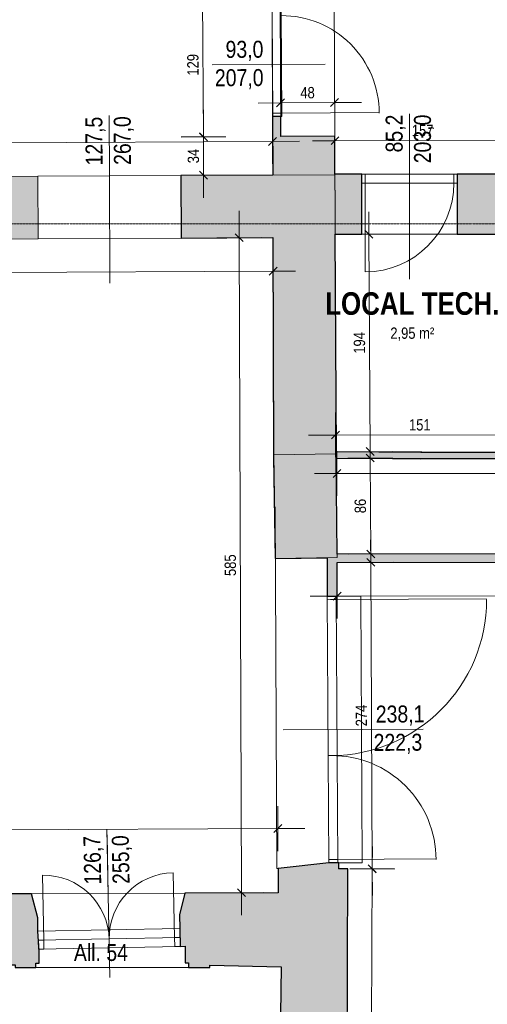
# Model space of a CAD drawing. Extents: x -6068 to 35118, y -17738 to 67348.
# Tile 186 of 243: x 1274 to 1692, y 14153 to 15032. Entities that reach past the tile are written whole.
import ezdxf
from ezdxf.enums import TextEntityAlignment as Align

# ---------------------------------------------------------------- set-up
doc = ezdxf.new("R2010")
doc.units = 0
doc.header["$LTSCALE"] = 15
for name, pattern in [('AXES', [50.8, 31.75, -6.35, 6.35, -6.35]), ('Continua', [0]), ('Cui_CONTINU', [0])]:
    doc.linetypes.add(name, pattern=pattern)
doc.layers.get('0').update_dxf_attribs({"linetype": 'CONTINUOUS'})
doc.layers.get('DEFPOINTS').update_dxf_attribs({"linetype": 'CONTINUOUS'})
for name, color, linetype, lineweight, true_color in [('Baie Architectural - Mesures - NIVEAUX - Style par défaut', 7, 'Continua', 0, 0x000000), ('Baie Architectural - Seuil - NIVEAUX - Style par défaut', 7, 'Continua', 0, 0x000000), ('EDL-Mesures et Cotes', 7, 'Continua', 0, 0xc0c0c0), ('Enveloppe - NIVEAUX - Style par défaut', 7, 'Continua', 0, 0x000000), ('Fenêtre - Cadre - NIVEAUX - Style par défaut', 7, 'Continua', 0, 0x000000), ('Fenêtre - Mesures - NIVEAUX - Style par défaut', 7, 'Continua', 0, 0x000000), ('Fenêtre - Ouvertures - NIVEAUX - Style par défaut', 7, 'Continua', 0, 0x000000), ('Fenêtre - Seuil - NIVEAUX - Style par défaut', 7, 'Continua', 0, 0x000000), ('Pièce - Notes - NIVEAUX - Style par défaut', 7, 'Continua', 0, 0x000000), ('Porte - Cadre - NIVEAUX - Style par défaut', 7, 'Continua', 0, 0x000000), ('Porte - Mesures - NIVEAUX - Style par défaut', 7, 'Continua', 0, 0x000000), ('Porte - Ouvertures - NIVEAUX - Style par défaut', 7, 'Continua', 0, 0x000000), ('Porte - Seuil - NIVEAUX - Style par défaut', 7, 'Continua', 0, 0x000000)]:
    doc.layers.add(name, color=color, linetype=linetype, lineweight=lineweight, true_color=true_color)
for name, color, linetype in [('EDL_RDC murs & cloisons', 5, 'CONTINUOUS'), ('PIS-CONTOURS', 44, 'CONTINUOUS'), ('PIS-coupe', 254, 'CONTINUOUS'), ('PIS-fond de plan', 7, 'Cui_CONTINU')]:
    doc.layers.add(name, color=color, linetype=linetype)
doc.styles.add('Arial Narrow', font='ARIALN.TTF')
doc.styles.add('Arial Narrow Bold', font='ARIALNB.TTF')
doc.styles.add('MtXpl_Arial_Narrow', font='ARIALN.TTF')
doc.styles.add('STYLE_GENERE_1', font='arial.ttf')
doc.dimstyles.new('Côtes (ech cm) PIS', dxfattribs={"dimscale": 0, "dimtxt": 20, "dimasz": 15, "dimexe": 5, "dimexo": 5, "dimgap": 5, "dimtad": 0, "dimtih": 1, "dimtoh": 1, "dimdec": 0, "dimtxsty": 'Arial Narrow', "dimblk": 'ARCHTICK', "dimcen": 0, "dimclrd": 256, "dimclre": 256, "dimclrt": 256, "dimadec": 0, "dimazin": 0, "dimtfac": 1, "dimtdec": 0, "dimtmove": 2, "dimatfit": 3, "dimfxl": 30, "dimfxlon": 1, "dimlwd": 0, "dimarcsym": 0})

# ---------------------------------------------------------------- blocks, each defined once
blk = doc.blocks.new('EDL_RDC_2025 09 17')
at = {"layer": 'EDL_RDC murs & cloisons', "linetype": 'Continuous', "ltscale": 0.08}
h = blk.add_hatch(color=9, dxfattribs=at)
h.dxf.hatch_style = 1
h.paths.add_polyline_path([(1418.32, -810.42), (1418.62, -866.03), (1500.39, -865.59), (1501.16, -1059.71), (1502.6, -1152.24), (1502.64, -1152.24), (1548.81, -1151.49), (1549, -1185.99), (1558, -1185.94), (1557.83, -1155.83), (1778.43, -1155.51), (1778.42, -1148), (1557.82, -1148.33), (1556.92, -1062.6), (2092.34, -1062.78), (2093.61, -1147.55), (1873.42, -1147.87), (1873.43, -1155.37), (2095.88, -1155.04), (2129.75, -1157.17), (2130.75, -1296.73), (2093.81, -1297.01), (2094.21, -1350.84), (2105.09, -1350.76), (2105.04, -1333.49), (2146.32, -1337.19), (2146.32, -1337.6), (2156.82, -1337.66), (2156.83, -1334.66), (2161.33, -1334.66), (2162.4, -1146.32), (2159.9, -1146.3), (2161.63, -865.19), (2164.19, -865.18), (2163.89, -815.18), (2151.35, -815.26), (2151.82, -788.94), (2154.57, -788.94), (2154.53, -770.37), (2151.03, -770.37), (2151.02, -767.37), (2134.02, -767.37), (2132.57, -767.39), (2132.55, -765.48), (2124.05, -765.55), (2094.02, -766.71), (2094.06, -808.57), (2088.67, -808.57), (2088.72, -862.19), (2094.25, -862.18), (2094.71, -1056.52), (1945.35, -1056.73), (1944.79, -862.32), (1993.34, -862.28), (1993.29, -808.66), (1938.13, -808.71), (1938.13, -856.48), (1901.99, -856.51), (1901.99, -862.36), (1938.17, -862.36), (1938.49, -1002.14), (1830.83, -1002.38), (1830.09, -862.42), (1827.99, -862.43), (1827.99, -856.58), (1821.21, -856.58), (1821.21, -862.43), (1822.75, -862.43), (1823.49, -1002.4), (1714.75, -1002.65), (1712.59, -862.53), (1751.21, -862.5), (1751.21, -856.65), (1712.55, -856.68), (1712.51, -808.91), (1665, -808.96), (1665.05, -862.57), (1706.74, -862.54), (1709.75, -1057.57), (1557.28, -1056.86), (1556.1, -862.67), (1579.82, -862.65), (1579.79, -835.84), (1579.78, -817.03), (1579.77, -809.03), (1555.92, -809.05), (1555.73, -775.08), (1507.53, -775.34), (1507.43, -757.37), (1500.14, -757.39), (1500.31, -809.75), (1418.32, -810.18)])
h = blk.add_hatch(color=9, dxfattribs=at)
h.dxf.hatch_style = 1
h.paths.add_polyline_path([(1290.78, -810.86), (1122.83, -811.75), (1123.13, -867.59), (1291.07, -866.7)])
h = blk.add_hatch(color=9, dxfattribs=at)
h.dxf.hatch_style = 1
h.paths.add_polyline_path([(1421.86, -1451.16), (1417.25, -1470.62), (1417.48, -1482.61), (1417.8, -1498.61), (1422.12, -1498.59), (1422.12, -1513.49), (1425.12, -1513.49), (1425.12, -1517.49), (1444.06, -1517.48), (1444.06, -1515.3), (1507.82, -1516.85), (1506.78, -1602.09), (1515.78, -1602.2), (1532.91, -1603.93), (1541.91, -1603.98), (1541.93, -1601.15), (1566.77, -1599.62), (1567.37, -1429.38), (1559.34, -1429.34), (1559.31, -1424.06), (1550.31, -1424.11), (1505.27, -1429.03), (1505.15, -1450.86)])
h = blk.add_hatch(color=9, dxfattribs=at)
h.dxf.hatch_style = 1
h.paths.add_polyline_path([(1220.13, -1451.84), (1217.66, -1478.59), (1217.82, -1486.59), (1221.56, -1517), (1242.99, -1517.09), (1242.98, -1515.1), (1270.27, -1515.09), (1270.27, -1517.57), (1288.93, -1517.56), (1288.93, -1513.56), (1291.92, -1513.55), (1291.92, -1502.55), (1290.79, -1485.14), (1290.55, -1473.14), (1285.12, -1451.62)])
at = {"color": 103, "linetype": 'Continua', "lineweight": 13, "ltscale": 0.1, "true_color": 0x49c386}
for p, q in [((1549, -1185.99), (1558, -1185.94)), ((1550.31, -1424.11), (1549, -1185.99)), ((1558, -1185.94), (1579, -1185.82)), ((1579, -1185.82), (1580.31, -1423.94)), ((1559.31, -1424.06), (1550.31, -1424.11)), ((1580.31, -1423.94), (1559.31, -1424.06))]:
    blk.add_line(p, q, dxfattribs=at)
at = {"layer": 'Baie Architectural - Mesures - NIVEAUX - Style par défaut', "color": 103, "linetype": 'Continua', "lineweight": 13, "ltscale": 0.1, "true_color": 0x49c386}
for p, q in [((1354.55, -810.52), (1354.26, -756.6)), ((1354.55, -810.52), (1355.06, -906.36)), ((1352.35, -1393.89), (1354.98, -1526.36))]:
    blk.add_line(p, q, dxfattribs=at)
at = {"layer": 'Baie Architectural - Seuil - NIVEAUX - Style par défaut', "color": 103, "linetype": 'Continua', "lineweight": 5, "ltscale": 0.1, "true_color": 0x49c386}
for p, q in [((1418.32, -810.18), (1290.78, -810.86)), ((1291.07, -866.7), (1418.62, -866.03)), ((1421.86, -1451.16), (1285.12, -1451.62)), ((1290.79, -1485.14), (1417.48, -1482.61)), ((1288.93, -1517.56), (1425.12, -1517.49))]:
    blk.add_line(p, q, dxfattribs=at)
at = {"layer": 'EDL-Mesures et Cotes', "color": 9, "linetype": 'Continua', "lineweight": 5, "ltscale": 0.1, "true_color": 0xc0c0c0}
for p, q in [((1437.76, -646.71), (1438.47, -775.72)), ((1507.47, -765.34), (1507.25, -725.34)), ((1555.68, -765.08), (1555.46, -725.08)), ((1507.36, -745.34), (1487.36, -745.45)), ((1555.57, -745.08), (1507.36, -745.34)), ((1555.57, -745.08), (1579.57, -744.94)), ((1438.47, -775.58), (1438.39, -751.58)), ((1500.26, -799.75), (1500.05, -759.75)), ((1555.91, -799.05), (1555.87, -759.05)), ((1500.16, -779.75), (605.53, -784.49)), ((1458.47, -775.52), (1418.47, -775.65)), ((1458.47, -775.61), (1418.47, -775.83)), ((1438.47, -775.58), (1438.58, -809.95)), ((1438.47, -775.72), (1438.58, -795.72)), ((1500.16, -779.75), (1524.15, -779.62)), ((1555.89, -779.05), (1535.89, -779.07)), ((1712.48, -778.91), (1555.89, -779.05)), ((1458.58, -809.88), (1418.58, -810.01)), ((1438.58, -809.95), (1438.64, -829.95)), ((1470.5, -865.69), (1470.42, -841.69)), ((1586.21, -862.51), (1586.1, -842.51)), ((1490.5, -865.63), (1450.5, -865.76)), ((1470.5, -865.69), (1472.51, -1450.68)), ((1566.21, -862.62), (1606.21, -862.4)), ((1587.28, -1056.7), (1586.21, -862.51)), ((1500.55, -875.59), (1500.77, -915.59)), ((606.33, -900.33), (1500.66, -895.59)), ((1500.66, -895.59), (1520.66, -895.48)), ((1556.36, -1021.95), (1556.39, -1061.95)), ((1556.38, -1041.95), (1532.38, -1041.97)), ((1556.38, -1041.95), (1706.9, -1041.81)), ((1587.32, -1062.44), (1587.21, -1042.44)), ((1557.71, -1096.39), (1557.65, -1056.39)), ((1567.28, -1056.81), (1607.28, -1056.59)), ((1567.32, -1062.55), (1607.32, -1062.33)), ((1587.28, -1056.7), (1587.42, -1080.7)), ((1587.79, -1148.16), (1587.32, -1062.44)), ((1557.68, -1076.39), (1537.68, -1076.42)), ((2093.51, -1075.61), (1557.68, -1076.39)), ((1587.83, -1155.68), (1587.73, -1135.68)), ((1567.79, -1148.27), (1607.79, -1148.05)), ((1587.79, -1148.16), (1587.92, -1172.16)), ((1567.83, -1155.78), (1607.83, -1155.58)), ((1589.18, -1429.19), (1587.83, -1155.68)), ((1557.84, -1165.83), (1557.9, -1205.83)), ((1557.87, -1185.83), (1533.87, -1185.86)), ((1557.87, -1185.83), (2129.75, -1184.99)), ((1504.99, -1413.49), (1504.82, -1373.5)), ((1504.9, -1393.49), (607.49, -1397.36)), ((1504.9, -1393.49), (1528.9, -1393.39)), ((1589.18, -1429.51), (1589.3, -1409.51)), ((1569.18, -1429.29), (1609.18, -1429.09)), ((1569.18, -1429.39), (1609.18, -1429.62)), ((1587.36, -1751.23), (1589.18, -1429.51)), ((1589.18, -1429.19), (1589.3, -1453.19)), ((1492.51, -1450.61), (1452.51, -1450.75)), ((1472.51, -1450.68), (1472.58, -1470.68))]:
    blk.add_line(p, q, dxfattribs=at)
at = {"layer": 'EDL-Mesures et Cotes', "color": 9, "linetype": 'Continua', "lineweight": 20, "ltscale": 0.1, "true_color": 0xc0c0c0}
for p, q in [((1510.88, -741.79), (1503.84, -748.9)), ((1552.05, -748.63), (1559.08, -741.52)), ((1434.91, -772.21), (1442.02, -779.24)), ((1442.01, -779.11), (1434.92, -772.06)), ((1496.64, -783.3), (1503.67, -776.19)), ((1559.43, -775.52), (1552.36, -782.59)), ((1435.03, -806.42), (1442.13, -813.47)), ((1589.77, -866.02), (1582.66, -858.99)), ((1474.05, -869.22), (1466.95, -862.17)), ((1497.14, -899.14), (1504.18, -892.04)), ((1559.91, -1038.41), (1552.84, -1045.49)), ((1583.73, -1053.18), (1590.84, -1060.21)), ((1590.87, -1065.96), (1583.76, -1058.93)), ((1561.21, -1072.85), (1554.15, -1079.93)), ((1584.23, -1144.64), (1591.34, -1151.68)), ((1591.38, -1159.19), (1584.27, -1152.16)), ((1561.4, -1182.29), (1554.34, -1189.37)), ((1501.38, -1397.05), (1508.42, -1389.94)), ((1585.63, -1425.67), (1592.74, -1432.71)), ((1592.7, -1433.06), (1585.67, -1425.95)), ((1468.96, -1447.16), (1476.06, -1454.21))]:
    blk.add_line(p, q, dxfattribs=at)
at = {"layer": 'EDL_RDC murs & cloisons', "linetype": 'Continuous', "ltscale": 0.08}
for points in [[(1778.42, -1148), (1557.82, -1148.33), (1556.92, -1062.6), (2092.34, -1062.78)], [(1712.51, -808.91), (1665, -808.96), (1665.05, -862.57), (1706.74, -862.54)], [(1709.75, -1057.57), (1557.28, -1056.86), (1556.1, -862.67), (1579.82, -862.65), (1579.79, -835.84), (1579.78, -817.03), (1579.77, -809.03), (1555.92, -809.05), (1555.73, -775.08), (1507.53, -775.34), (1507.43, -757.37), (1500.14, -757.39), (1500.31, -809.75), (1418.32, -810.18), (1418.32, -810.42), (1418.32, -810.42), (1418.62, -866.03), (1500.39, -865.59), (1501.16, -1059.71), (1502.6, -1152.24), (1502.64, -1152.24), (1548.81, -1151.49), (1549, -1185.99), (1558, -1185.94), (1557.83, -1155.83), (1778.43, -1155.51)], [(1566.77, -1599.62), (1567.37, -1429.38), (1559.34, -1429.34), (1559.31, -1424.06), (1550.31, -1424.11), (1505.27, -1429.03), (1505.15, -1450.86), (1421.86, -1451.16), (1421.86, -1451.16), (1417.25, -1470.62), (1417.48, -1482.61), (1417.8, -1498.61), (1422.12, -1498.59), (1422.12, -1513.49), (1425.12, -1513.49), (1425.12, -1517.49), (1444.06, -1517.48), (1444.06, -1517.48), (1444.06, -1515.3), (1507.82, -1516.85), (1506.78, -1602.09)]]:
    blk.add_lwpolyline(points, dxfattribs=at)
at = {"layer": 'EDL_RDC murs & cloisons', "linetype": 'Continua', "lineweight": 20, "ltscale": 0.1}
blk.add_lwpolyline([(1290.78, -810.86), (1122.83, -811.75), (1123.13, -867.59), (1291.07, -866.7)], close=True, dxfattribs=at)
at = {"layer": 'EDL_RDC murs & cloisons', "linetype": 'Continuous', "ltscale": 0.08}
blk.add_lwpolyline([(1220.13, -1451.84), (1217.66, -1478.59), (1217.82, -1486.59), (1221.56, -1517), (1242.99, -1517.09), (1242.98, -1515.1), (1270.27, -1515.09), (1270.27, -1517.57), (1288.93, -1517.56), (1288.93, -1513.56), (1291.92, -1513.55), (1291.92, -1502.55), (1290.79, -1485.14), (1290.55, -1473.14), (1285.12, -1451.62), (1220.13, -1451.84)], close=True, dxfattribs=at)
at = {"layer": 'Enveloppe - NIVEAUX - Style par défaut', "color": 18, "linetype": 'Continua', "lineweight": 20, "ltscale": 0.1, "true_color": 0x000000}
for p, q in [((1499.74, -646.43), (1500.2, -775.38)), ((1555.73, -775.08), (1555.02, -646.13)), ((1507.43, -757.37), (1500.43, -757.41)), ((1500.43, -757.41), (1500.53, -775.38)), ((1507.53, -775.34), (1507.43, -757.37)), ((1500.53, -775.38), (1500.2, -775.38)), ((1500.2, -775.38), (1500.31, -809.75)), ((1555.73, -775.08), (1507.53, -775.34)), ((1555.92, -809.05), (1555.73, -775.08)), ((1579.77, -809.03), (1555.92, -809.05)), ((1579.82, -862.65), (1579.77, -809.03)), ((1712.51, -808.91), (1665, -808.96)), ((1665, -808.96), (1665.05, -862.57)), ((1500.31, -809.75), (1418.32, -810.18)), ((1418.32, -810.18), (1418.62, -866.03)), ((1500.31, -809.75), (1555.78, -809.45)), ((1555.78, -809.45), (1555.95, -837.35)), ((1556.08, -837.35), (1555.92, -809.05)), ((1556.08, -837.35), (1555.92, -809.05)), ((1556.1, -862.67), (1555.95, -837.35)), ((1555.95, -837.35), (1556.08, -837.35)), ((1556.1, -862.67), (1555.95, -837.35)), ((1555.95, -837.35), (1556.08, -837.35)), ((1418.62, -866.03), (1500.39, -865.59)), ((1500.39, -865.59), (1501.17, -1062)), ((1556.1, -862.67), (1579.82, -862.65)), ((1557.28, -1056.86), (1556.1, -862.67)), ((1665.05, -862.57), (1706.74, -862.54)), ((1501.17, -1062), (1501.14, -1059.71)), ((1501.17, -1062), (1502.64, -1152.24)), ((1556.92, -1062.6), (1556.84, -1062.6)), ((1556.92, -1062.6), (1556.88, -1058.8)), ((1557.28, -1056.86), (1556.9, -1056.86)), ((1557.82, -1148.33), (1556.92, -1062.6)), ((1556.92, -1062.6), (1632.51, -1063.43)), ((1632.53, -1057.68), (1557.28, -1056.86)), ((1632.51, -1063.43), (1712.72, -1063.31)), ((1709.75, -1057.57), (1632.53, -1057.68)), ((1502.37, -1105.97), (1503.98, -1429.04)), ((1502.64, -1152.24), (1548.81, -1151.49)), ((1548.81, -1151.49), (1549, -1185.99)), ((1778.42, -1148), (1557.82, -1148.33)), ((1557.85, -1151.34), (1557.82, -1148.33)), ((1557.85, -1151.34), (1557.82, -1148.33)), ((1557.85, -1151.34), (1557.82, -1148.33)), ((1557.83, -1155.83), (1778.43, -1155.5)), ((1558, -1185.94), (1557.83, -1155.83)), ((1549, -1185.99), (1558, -1185.94)), ((1559.31, -1424.06), (1550.31, -1424.11)), ((1559.34, -1429.34), (1559.31, -1424.06)), ((1503.98, -1429.04), (1505.27, -1429.03)), ((1505.27, -1429.03), (1505.15, -1450.86)), ((1567.37, -1429.38), (1559.34, -1429.34)), ((1567.17, -1466.05), (1567.37, -1429.38)), ((1504.41, -1450.88), (1421.86, -1451.16)), ((1505.15, -1450.86), (1504.41, -1450.88)), ((1285.12, -1451.62), (1220.13, -1451.84)), ((1290.55, -1473.14), (1285.12, -1451.62)), ((1421.86, -1451.16), (1417.25, -1470.62)), ((1566.77, -1599.62), (1567.17, -1466.05)), ((1290.79, -1485.14), (1290.55, -1473.14)), ((1290.55, -1473.14), (1290.79, -1485.14)), ((1290.79, -1485.14), (1290.63, -1477.14)), ((1417.48, -1482.61), (1417.25, -1470.62)), ((1417.25, -1470.62), (1417.48, -1482.61)), ((1417.33, -1474.62), (1417.48, -1482.61)), ((1291.92, -1513.55), (1291.92, -1502.55)), ((1422.12, -1502.49), (1422.12, -1513.49)), ((1270.27, -1517.57), (1288.93, -1517.56)), ((1288.92, -1513.56), (1291.92, -1513.55)), ((1288.93, -1517.56), (1288.92, -1513.56)), ((1422.12, -1513.49), (1425.12, -1513.49)), ((1425.12, -1513.49), (1425.12, -1517.49)), ((1425.12, -1517.49), (1444.06, -1517.48)), ((1444.06, -1515.3), (1507.82, -1516.85)), ((1444.06, -1517.48), (1444.06, -1515.3)), ((1507.82, -1516.85), (1506.78, -1602.09))]:
    blk.add_line(p, q, dxfattribs=at)
at = {"layer": 'Enveloppe - NIVEAUX - Style par défaut', "color": 9, "linetype": 'Continua', "lineweight": 13, "ltscale": 0.1, "true_color": 0xc0c0c0}
for p, q in [((1556.88, -1058.8), (1501.14, -1059.71)), ((1556.88, -1058.8), (1501.14, -1059.71)), ((1556.88, -1058.8), (1501.14, -1059.71)), ((1556.88, -1058.8), (1501.14, -1059.71)), ((1556.88, -1058.8), (1501.14, -1059.71)), ((1556.88, -1058.8), (1501.14, -1059.71)), ((1556.88, -1058.8), (1501.14, -1059.71)), ((1556.88, -1058.8), (1501.14, -1059.71)), ((1556.88, -1058.8), (1501.14, -1059.71)), ((1556.88, -1058.8), (1501.14, -1059.71)), ((1556.88, -1058.8), (1501.14, -1059.71)), ((1556.9, -1056.86), (1556.84, -1062.6)), ((1502.64, -1152.24), (1557.85, -1151.34)), ((1502.64, -1152.24), (1557.85, -1151.34)), ((1502.64, -1152.24), (1557.85, -1151.34)), ((1502.64, -1152.24), (1557.85, -1151.34)), ((1502.64, -1152.24), (1557.85, -1151.34)), ((1502.64, -1152.24), (1557.85, -1151.34)), ((1502.64, -1152.24), (1557.85, -1151.34)), ((1502.64, -1152.24), (1557.85, -1151.34)), ((1502.64, -1152.24), (1557.85, -1151.34)), ((1567.37, -1429.38), (1559.19, -1429.34)), ((1567.37, -1429.38), (1559.19, -1429.34)), ((1567.37, -1429.38), (1559.19, -1429.34)), ((1567.37, -1429.38), (1559.19, -1429.34)), ((1567.37, -1429.38), (1559.19, -1429.34)), ((1567.37, -1429.38), (1559.19, -1429.34))]:
    blk.add_line(p, q, dxfattribs=at)
at = {"layer": 'Fenêtre - Cadre - NIVEAUX - Style par défaut', "color": 161, "linetype": 'Continua', "lineweight": 13, "ltscale": 0.1, "true_color": 0x7599ff}
for p, q in [((1290.95, -1493.13), (1417.64, -1490.61)), ((1290.95, -1493.13), (1295.95, -1493.04)), ((1291.11, -1501.13), (1290.95, -1493.13)), ((1291.11, -1501.13), (1290.95, -1493.13)), ((1295.95, -1493.04), (1296.11, -1501.03)), ((1412.64, -1490.71), (1417.64, -1490.61)), ((1412.8, -1498.71), (1412.64, -1490.71)), ((1417.64, -1490.61), (1417.8, -1498.61)), ((1417.64, -1490.61), (1417.8, -1498.61)), ((1417.8, -1498.61), (1291.11, -1501.13)), ((1296.11, -1501.03), (1291.11, -1501.13)), ((1417.8, -1498.61), (1412.8, -1498.71))]:
    blk.add_line(p, q, dxfattribs=at)
at = {"layer": 'Fenêtre - Mesures - NIVEAUX - Style par défaut', "color": 161, "linetype": 'Continua', "lineweight": 13, "ltscale": 0.1, "true_color": 0x7599ff}
for q in [(1352.45, -1398.97), (1354.98, -1526.36)]:
    blk.add_line((1353.52, -1452.88), q, dxfattribs=at)
at = {"layer": 'Fenêtre - Ouvertures - NIVEAUX - Style par défaut', "color": 161, "linetype": 'Continua', "lineweight": 13, "ltscale": 0.1, "true_color": 0x7599ff}
for p, q in [((1412.65, -1491.21), (1411.49, -1432.86)), ((1295.96, -1493.54), (1294.8, -1435.19)), ((1295.95, -1493.04), (1296.11, -1501.03)), ((1354.3, -1491.87), (1354.46, -1499.87)), ((1354.3, -1491.87), (1354.46, -1499.87)), ((1412.64, -1490.71), (1412.8, -1498.71))]:
    blk.add_line(p, q, dxfattribs=at)
at = {"layer": 'Fenêtre - Ouvertures - NIVEAUX - Style par défaut', "color": 161, "linetype": 'Continua', "lineweight": 5, "ltscale": 0.1, "true_color": 0x7599ff}
for centre, start, end in [((1412.65, -1491.21), 91.14032, 181.14028), ((1295.96, -1493.54), 1.14038, 91.14038)]:
    blk.add_arc(centre, 58.36, start, end, dxfattribs=at)
at = {"layer": 'Fenêtre - Seuil - NIVEAUX - Style par défaut', "color": 161, "linetype": 'Continua', "lineweight": 5, "ltscale": 0.1, "true_color": 0x7599ff}
for p, q in [((1421.86, -1451.16), (1285.12, -1451.62)), ((1290.79, -1485.14), (1417.48, -1482.61))]:
    blk.add_line(p, q, dxfattribs=at)
at = {"layer": 'Porte - Cadre - NIVEAUX - Style par défaut', "color": 103, "linetype": 'Continua', "lineweight": 5, "ltscale": 0.1, "true_color": 0x49c386}
for p, q in [((1499.91, -664.43), (1500.43, -757.41)), ((1508.43, -757.36), (1507.91, -664.39)), ((1500.43, -757.41), (1508.43, -757.36)), ((1665, -808.96), (1579.77, -809.03)), ((1579.77, -809.03), (1579.78, -817.03)), ((1665.01, -816.96), (1665, -808.96)), ((1579.78, -817.03), (1665.01, -816.96)), ((1557, -1185.94), (1549, -1185.99)), ((1549, -1185.99), (1550.31, -1424.11)), ((1558.31, -1424.07), (1557, -1185.94)), ((1550.31, -1424.11), (1558.31, -1424.07))]:
    blk.add_line(p, q, dxfattribs=at)
at = {"layer": 'Porte - Mesures - NIVEAUX - Style par défaut', "color": 103, "linetype": 'Continua', "lineweight": 13, "ltscale": 0.1, "true_color": 0x49c386}
for p, q in [((1500.17, -710.92), (1446.25, -711.22)), ((1500.17, -710.92), (1547.17, -710.66)), ((1622.39, -808.99), (1622.34, -755.07)), ((1622.39, -808.99), (1622.47, -902.61)), ((1580.65, -1304.88), (1509.65, -1305.27)), ((1580.65, -1304.88), (1634.57, -1304.58))]:
    blk.add_line(p, q, dxfattribs=at)
at = {"layer": 'Porte - Ouvertures - NIVEAUX - Style par défaut', "color": 103, "linetype": 'Continua', "lineweight": 13, "ltscale": 0.1, "true_color": 0x49c386}
for p, q in [((1508.41, -754.36), (1500.41, -754.41)), ((1508.41, -754.36), (1595.38, -753.88)), ((1582.78, -817.03), (1582.77, -809.03)), ((1662.01, -816.96), (1662, -808.96)), ((1582.78, -817.03), (1582.85, -896.26)), ((1557.01, -1188.94), (1549.01, -1188.99)), ((1552.01, -1188.97), (1691.29, -1188.2)), ((1557.78, -1328.22), (1549.78, -1328.26)), ((1557.78, -1328.22), (1549.78, -1328.26)), ((1558.29, -1421.07), (1550.29, -1421.11)), ((1553.29, -1421.09), (1646.14, -1420.58))]:
    blk.add_line(p, q, dxfattribs=at)
at = {"layer": 'Porte - Ouvertures - NIVEAUX - Style par défaut', "color": 103, "linetype": 'Continua', "lineweight": 5, "ltscale": 0.1, "true_color": 0x49c386}
for centre, radius, start, end in [((1508.41, -754.36), 86.98, 0, 90.31559), ((1582.78, -817.03), 79.23, 270.05153, 0), ((1552.01, -1188.97), 139.28, 270.31558, 0), ((1553.29, -1421.09), 92.85, 0, 90.31556)]:
    blk.add_arc(centre, radius, start, end, dxfattribs=at)
at = {"layer": 'Porte - Seuil - NIVEAUX - Style par défaut', "color": 103, "linetype": 'Continua', "lineweight": 5, "ltscale": 0.1, "true_color": 0x49c386}
for p, q in [((1499.91, -664.43), (1500.43, -757.41)), ((1507.43, -757.37), (1506.91, -664.39)), ((1665, -808.96), (1579.77, -809.03)), ((1579.82, -862.65), (1665.05, -862.57))]:
    blk.add_line(p, q, dxfattribs=at)
at = {"layer": 'Baie Architectural - Mesures - NIVEAUX - Style par défaut', "color": 103, "linetype": 'Continuous', "true_color": 0x49c386, "style": 'MtXpl_Arial_Narrow'}
for s, p in [('127,5', (1348.45, -801.1)), ('267,0', (1373.75, -800.65))]:
    blk.add_text(s, height=15.153, rotation=90.30376, dxfattribs=at).set_placement(p)
at = {"layer": 'EDL-Mesures et Cotes', "color": 8, "true_color": 0x808080, "style": 'Arial Narrow'}
for s, rotation, p in [('129', 90.31558, (1434.11, -711.24)), ('48', 0.3156, (1531.44, -741.21)), ('157', 0.05153, (1634.18, -774.98)), ('34', 90.1863, (1434.52, -792.78)), ('194', 90.31559, (1582.75, -959.62)), ('151', 0.05153, (1631.63, -1037.88)), ('86', 90.31559, (1583.55, -1105.32)), ('585', 90.19663, (1467.5, -1158.2)), ('274', 90.28461, (1584.5, -1292.45))]:
    blk.add_text(s, height=10.103, rotation=rotation, dxfattribs=at).set_placement(p, align=Align.CENTER)
at = {"layer": 'Fenêtre - Mesures - NIVEAUX - Style par défaut', "color": 161, "linetype": 'Continuous', "true_color": 0x7599ff, "style": 'MtXpl_Arial_Narrow'}
for s, p in [('126,7', (1347.29, -1443.3)), ('255,0', (1372.58, -1442.73))]:
    blk.add_text(s, height=15.153, rotation=91.14034, dxfattribs=at).set_placement(p)
blk.add_text('All. 54', height=15.153, dxfattribs=at).set_placement((1322.84, -1511.69))
at = {"layer": 'Pièce - Notes - NIVEAUX - Style par défaut', "color": 18, "true_color": 0x000000, "style": 'Arial Narrow Bold'}
blk.add_text('LOCAL TECH.', height=20.2055, dxfattribs=at).set_placement((1624.91, -934.59), align=Align.CENTER)
at = {"layer": 'Pièce - Notes - NIVEAUX - Style par défaut', "color": 8, "true_color": 0x808080, "style": 'Arial Narrow'}
blk.add_text('2,95 m²', height=10.103, dxfattribs=at).set_placement((1624.91, -945.9), align=Align.TOP_CENTER)
at = {"layer": 'Porte - Mesures - NIVEAUX - Style par défaut', "color": 103, "linetype": 'Continuous', "true_color": 0x49c386, "style": 'MtXpl_Arial_Narrow'}
for s, rotation, p in [('93,0', 0.31559, (1458.26, -705.11)), ('207,0', 0.31559, (1448.75, -730.46)), ('85,2', 90.05153, (1616.33, -789.55)), ('203,0', 90.05153, (1641.63, -799.21)), ('238,1', 0.31559, (1592.36, -1298.77)), ('222,3', 0.31559, (1590.42, -1324.08))]:
    blk.add_text(s, height=15.153, rotation=rotation, dxfattribs=at).set_placement(p)
blk = doc.blocks.new('*U782')
at = {"layer": 'PIS-CONTOURS', "color": 0, "linetype": 'AXES', "lineweight": 13, "ltscale": 0.005}
blk.add_line((1000, 0), (40153.3, 0), dxfattribs=at)
at = {"layer": 'PIS-CONTOURS', "color": 0, "lineweight": 15, "style": 'STYLE_GENERE_1'}
blk.add_attdef('REP1', text='', height=500, dxfattribs=at).set_placement((-721.3, -441.4), align=Align.MIDDLE_CENTER)
blk.add_attdef('REP', text='', height=500, dxfattribs=at).set_placement((35848.1, -844.2), align=Align.BOTTOM_LEFT)
blk = doc.blocks.new('_ArchTick')
at = {"color": 0, "linetype": 'ByBlock', "const_width": 0.15}
blk.add_lwpolyline([(-0.5, -0.5), (0.5, 0.5)], dxfattribs=at)
blk = doc.blocks.new('*D97')
at = {"layer": 'DEFPOINTS', "color": 0, "linetype": 'Continuous', "ltscale": 0.08, "transparency": 16777216}
for p in [(2918.1, 14386.22), (1.1, 13965.88), (2918.1, 13562.55)]:
    blk.add_point(p, dxfattribs=at)
at = {"layer": 'EDL-Mesures et Cotes', "linetype": 'Continuous', "lineweight": -2, "ltscale": 0.08, "transparency": 16777216}
for p, q in [((1.1, 13592.55), (1.1, 13557.55)), ((2918.1, 13592.55), (2918.1, 13557.55))]:
    blk.add_line(p, q, dxfattribs=at)
at = {"layer": 'EDL-Mesures et Cotes', "linetype": 'Continuous', "lineweight": 0, "ltscale": 0.08, "transparency": 16777216}
for p, q in [((1.1, 13562.55), (1429.98, 13562.55)), ((2918.1, 13562.55), (1489.22, 13562.55))]:
    blk.add_line(p, q, dxfattribs=at)
at = {"layer": 'EDL-Mesures et Cotes', "linetype": 'Continuous', "lineweight": 0, "ltscale": 0.08, "transparency": 16777216, "xscale": 15, "yscale": 15, "zscale": 15, "rotation": 180}
blk.add_blockref('_ArchTick', (1.1, 13562.55), dxfattribs=at)
at = {"layer": 'EDL-Mesures et Cotes', "linetype": 'Continuous', "lineweight": 0, "ltscale": 0.08, "transparency": 16777216, "xscale": 15, "yscale": 15, "zscale": 15}
blk.add_blockref('_ArchTick', (2918.1, 13562.55), dxfattribs=at)
at = {"layer": 'EDL-Mesures et Cotes', "linetype": 'Continuous', "ltscale": 0.08, "transparency": 16777216, "insert": (1459.6, 13562.55), "char_height": 20, "attachment_point": 5, "style": 'Arial Narrow'}
blk.add_mtext('2917', dxfattribs=at)

msp = doc.modelspace()

# ---------------------------------------------------------------- block references
at = {"layer": 'PIS-coupe', "lineweight": 13, "xscale": 0.1, "yscale": 0.1, "zscale": 0.1, "rotation": 180}
msp.add_blockref('*U782', (3551.89, 14849.88), dxfattribs=at)
at = {"layer": 'PIS-fond de plan'}
msp.add_blockref('EDL_RDC_2025 09 17', (0, 15703.2), dxfattribs=at)

# ---------------------------------------------------------------- dimensions: what is measured, and where the dimension line sits
at = {"layer": 'EDL-Mesures et Cotes', "linetype": 'Continuous', "ltscale": 0.08}
dim = msp.add_linear_dim(base=(2918.1, 13562.55), p1=(1.1, 13965.88), p2=(2918.1, 14386.22), dimstyle='Côtes (ech cm) PIS', override={"dimscale": 1}, dxfattribs=at)
dim.commit()
dim.dimension.update_dxf_attribs({"geometry": '*D97', "text_midpoint": (1459.6, 13562.55)})

doc.saveas('drawing.dxf')
